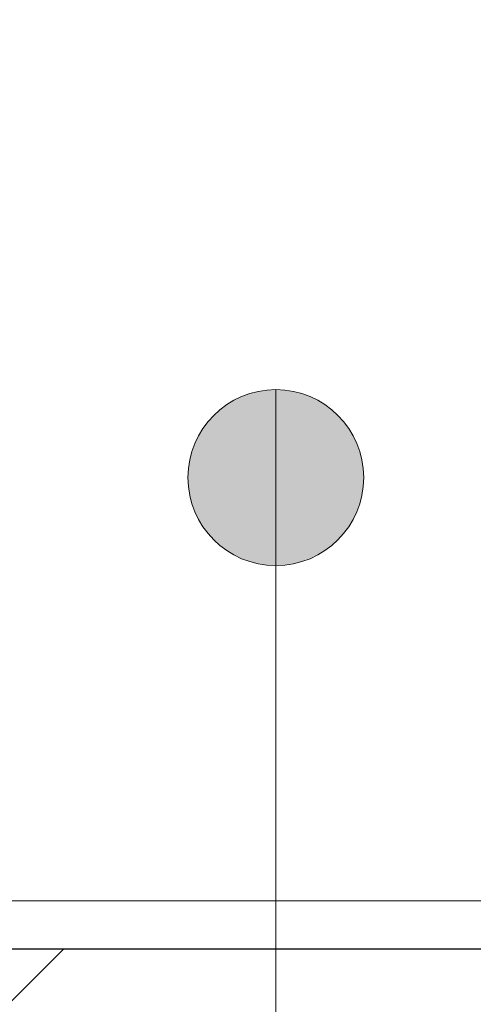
# Model space of a CAD drawing. Header units: millimetres. Extents: x 24385 to 79107, y -56478 to -23676.
# Tile 162 of 256: x 26879 to 26906, y -25946 to -25888. Entities that reach past the tile are written whole.
import ezdxf

# ---------------------------------------------------------------- set-up
doc = ezdxf.new("R2010")
doc.units = ezdxf.units.MM
doc.header["$LTSCALE"] = 2
for name, color, linetype, lineweight in [('0_OPIS', 7, 'Continuous', 13), ('3DPLAN_A_TABELKA POMIESZCZEŃ', 7, 'Continuous', 0), ('Opisy', 7, 'Continuous', 13)]:
    doc.layers.add(name, color=color, linetype=linetype, lineweight=lineweight)
for name, color, linetype in [('3DPLAN_A_KRESKOWANIE 1', 253, 'Continuous'), ('3DPLAN_A_OPIS', 8, 'Continuous'), ('3DPLAN_K_NOŚNA', 7, 'Continuous')]:
    doc.layers.add(name, color=color, linetype=linetype)
doc.layers.add('3DPLAN_A_OBWIEDNIA', color=6, linetype='Continuous', plot=False)
doc.layers.add('FURNITURE ZD 1 500', color=7, linetype='Continuous', lineweight=13, true_color=0x9fa8a5)
doc.styles.add('ARIAL', font='arial.ttf')

# ---------------------------------------------------------------- blocks, each defined once
blk = doc.blocks.new('kondygnacja -1')
at = {"layer": '3DPLAN_A_KRESKOWANIE 1'}
h = blk.add_hatch(dxfattribs=at)
h.set_pattern_fill('ANSI31', color=256, scale=7.5, style=0)
h.set_pattern_definition([(45, (23044.838, -26883.88), (-16.83798, 16.83798), [])])
h.paths.add_polyline_path([(31677.485, -24430.84), (30214.868, -24430.84), (30214.868, -24470.84), (30429.606, -24470.84), (30429.606, -24477.84), (30447.606, -24477.84), (30447.606, -24818.84), (30476.606, -24818.84), (30476.606, -24470.84), (31012.606, -24470.84), (31012.606, -24478.84), (31079.606, -24478.84), (31079.606, -24470.84), (31638.606, -24470.84), (31638.606, -25036.84), (31079.606, -25036.84), (31079.606, -25028.84), (31012.606, -25028.84), (31012.606, -25036.84), (30611.38, -25036.84), (30611.38, -25072.84), (31023.606, -25072.84), (31034.606, -25082.84), (31034.606, -25330.84), (31023.606, -25340.84), (30831.396, -25340.84, -0.038531), (30832.58, -25356.183), (30832.58, -25371.84), (31079.606, -25371.84), (31079.606, -25072.84), (31638.606, -25072.84), (31638.606, -25943.84), (30832.58, -25943.84), (30832.58, -26009.84), (31677.485, -26009.84)])
h.paths.add_polyline_path([(30682.606, -26009.84), (30832.58, -26009.84), (30832.58, -25943.84), (30760.606, -25943.84), (30760.606, -25454.668), (30735.606, -25464.584), (30735.606, -25943.84), (30682.606, -25943.84)])
h.paths.add_polyline_path([(30679.606, -25371.84), (30735.606, -25371.84), (30735.606, -25464.584), (30760.606, -25454.668), (30760.606, -25371.84), (30832.58, -25371.84), (30832.58, -25356.183, 0.038531), (30831.396, -25340.84), (30679.606, -25340.84)])
h.paths.add_polyline_path([(30355.83, -25371.84), (30425.606, -25371.84), (30425.606, -25379.84), (30463.606, -25379.84), (30463.606, -25424.739), (30471.606, -25424.739), (30471.606, -25395.84), (30533.606, -25395.84), (30533.606, -25371.84), (30576.606, -25371.84), (30576.606, -25341.84), (30472.606, -25341.84), (30472.606, -25326.84), (30427.606, -25326.84), (30427.606, -25341.84), (30355.83, -25341.84)])
h.paths.add_polyline_path([(30456.606, -25936.84), (30425.606, -25936.84), (30425.606, -25945.84), (30380.606, -25945.84), (30380.606, -26009.84), (30512.606, -26009.84), (30512.606, -25943.84), (30466.606, -25943.84), (30466.606, -25712.84), (30456.606, -25712.84)])
h.paths.add_polyline_path([(28888.606, -25941.84), (28888.606, -26009.84), (29013.606, -26009.84), (29013.606, -25941.84)])
h.paths.add_polyline_path([(28591.166, -26009.84), (28591.166, -25944.84), (28547.606, -25944.84), (28547.606, -26009.84)])
h.paths.add_polyline_path([(28624.606, -25870.534), (28654.797, -25870.534), (28654.797, -25924.534), (28624.606, -25924.534), (28624.606, -25944.84), (28591.166, -25944.84), (28591.166, -26009.84), (28713.606, -26009.84), (28713.606, -25941.84), (28672.606, -25941.84), (28672.606, -25932.84), (28657.606, -25932.84), (28657.606, -25716.84), (28624.606, -25716.84)])
h.paths.add_polyline_path([(28372.606, -25944.84), (28328.606, -25944.84), (28328.606, -25907.84), (28282.606, -25907.84), (28282.606, -25944.84), (28248.606, -25944.84), (28248.606, -26009.84), (28372.606, -26009.84)])
h.paths.add_polyline_path([(28092.606, -25563.84), (28054.606, -25563.84), (28054.606, -25383.84), (28067.602, -25383.84), (28067.606, -25375.84), (28340.606, -25375.84), (28340.606, -25341.84), (28070.606, -25341.84), (28070.606, -25332.84), (28030.606, -25332.84), (28030.606, -25395.598), (28048.707, -25395.598), (28048.707, -25449.598), (28030.606, -25449.598), (28030.606, -26009.84), (28073.606, -26009.84), (28073.606, -25944.84), (28054.606, -25944.84), (28054.606, -25668.84), (28092.606, -25668.84)])
h.paths.add_polyline_path([(27949.606, -25495.746), (27949.606, -25507.746), (27983.295, -25507.746), (27983.295, -25521.746), (27949.606, -25521.746), (27949.606, -25531.84), (27999.606, -25531.84), (27999.606, -25934.84), (27982.606, -25934.84), (27982.606, -25942.84), (27947.606, -25942.84), (27947.606, -26009.84), (28026.624, -26009.84), (28026.624, -25449.598), (27999.606, -25449.598), (27999.606, -25463.84), (27949.606, -25463.84), (27949.606, -25481.746), (27983.295, -25481.746), (27983.295, -25495.746)])
h.paths.add_polyline_path([(27982.606, -25361.84), (27952.606, -25361.84), (27952.606, -25332.84), (28026.624, -25332.84), (28026.624, -25395.598), (27999.606, -25395.598), (27999.606, -25377.84), (27982.606, -25377.84)])
h.paths.add_polyline_path([(26818.606, -25892.84), (26781.485, -25892.84), (26781.485, -26009.84), (26894.541, -26009.84), (26894.541, -25942.84), (26830.606, -25942.84), (26830.606, -25930.84), (26818.606, -25930.84)])
h.paths.add_polyline_path([(26894.541, -26009.84), (27115.936, -26009.84), (27115.936, -25942.84), (26894.541, -25942.84)])
h.paths.add_polyline_path([(27115.936, -25942.84), (27115.936, -26009.84), (27466.606, -26009.84), (27466.606, -25942.84), (27427.606, -25942.84), (27427.606, -25933.84), (27384.606, -25933.84), (27384.606, -25942.84)])
h.paths.add_polyline_path([(27641.606, -25942.84), (27641.606, -26009.84), (27802.606, -26009.84), (27802.606, -25942.84)])
h.paths.add_polyline_path([(30621.105, -25040.467), (30688.374, -25040.467), (30688.374, -25072.867), (30621.105, -25072.867)], flags=24)
at = {"layer": 'Opisy', "ltscale": 0.5}
h = blk.add_hatch(color=256, dxfattribs=at)
h.dxf.hatch_style = 1
h.paths.add_polyline_path([(26892.981, -25919.991), (26892.981, -25910.089, 0.73336)])
h.paths.add_polyline_path([(26892.981, -25910.089), (26892.981, -25919.991, 0.076465), (26894.541, -25920.231, 1.165591)])
at = {"layer": '3DPLAN_A_OBWIEDNIA'}
blk.add_lwpolyline([(26827.606, -25361.84), (26827.606, -25377.84), (26818.606, -25377.84), (26818.606, -25930.84), (26830.606, -25930.84), (26830.606, -25942.84), (27384.606, -25942.84)], dxfattribs=at)
at = {"layer": '3DPLAN_K_NOŚNA'}
blk.add_line((26830.606, -25942.84), (27384.606, -25942.84), dxfattribs=at)
at = {"layer": 'FURNITURE ZD 1 500', "lineweight": 0}
blk.add_lwpolyline([(26830.606, -25940.015), (26971.086, -25940.015), (26971.086, -25870.015), (26830.606, -25870.015)], close=True, dxfattribs=at)
at = {"layer": 'Opisy', "ltscale": 0.5}
blk.add_line((26894.541, -25909.849), (26894.541, -26041.444), dxfattribs=at)
blk.add_circle((26894.541, -25915.04), 5.191, dxfattribs=at)
at = {"layer": '3DPLAN_A_OPIS', "color": 1, "lineweight": 30, "style": 'ARIAL'}
for tag, p in [('PRZESUNIĘCIE_WEJŚCIA', (27655.165, -24535.333)), ('WYŁĄCZONE', (27007.179, -24723.982)), ('Z_OPRACOWANIA', (26996.84, -24746.417)), ('WYŁĄCZONE', (30803.053, -24760.867)), ('Z_OPRACOWANIA', (30792.713, -24783.301)), ('WYŁĄCZONE', (28894.898, -24826.593)), ('Z_OPRACOWANIA', (28884.559, -24849.027)), ('POWIĘKSZENIE_WEJŚCIA', (28313.679, -25144.412)), ('POWIĘKSZENIE_WEJŚCIA', (29600.622, -25191.363)), ('POWIĘKSZENIE_WEJŚCIA', (28011.449, -25235.417)), ('WYŁĄCZONE', (29754.423, -25678.169)), ('Z_OPRACOWANIA', (29744.084, -25700.603)), ('WYJŚCIE_EWAKUACYJNE', (27763.791, -26106.068))]:
    blk.add_attdef(tag, p, '', height=12, dxfattribs=at)
at = {"layer": '3DPLAN_A_OPIS', "color": 0, "lineweight": 30, "style": 'ARIAL'}
for tag, p in [('UGUL_1', (29350.296, -24586.012)), ('UGUL_2', (29622.921, -24586.012)), ('UGUL_3', (29833.15, -24586.012))]:
    blk.add_attdef(tag, p, '', height=12, dxfattribs=at)
at = {"layer": '3DPLAN_A_TABELKA POMIESZCZEŃ', "ltscale": 0.5, "style": 'ARIAL'}
for tag, p in [('KURTYNA', (27861.913, -26064.849)), ('POWIETRZNA', (27861.913, -26084.562))]:
    blk.add_attdef(tag, p, '', height=12, dxfattribs=at)

msp = doc.modelspace()

# ---------------------------------------------------------------- block references
at = {"layer": '0_OPIS'}
msp.add_blockref('kondygnacja -1', (0, 0), dxfattribs=at)

doc.saveas('drawing.dxf')
